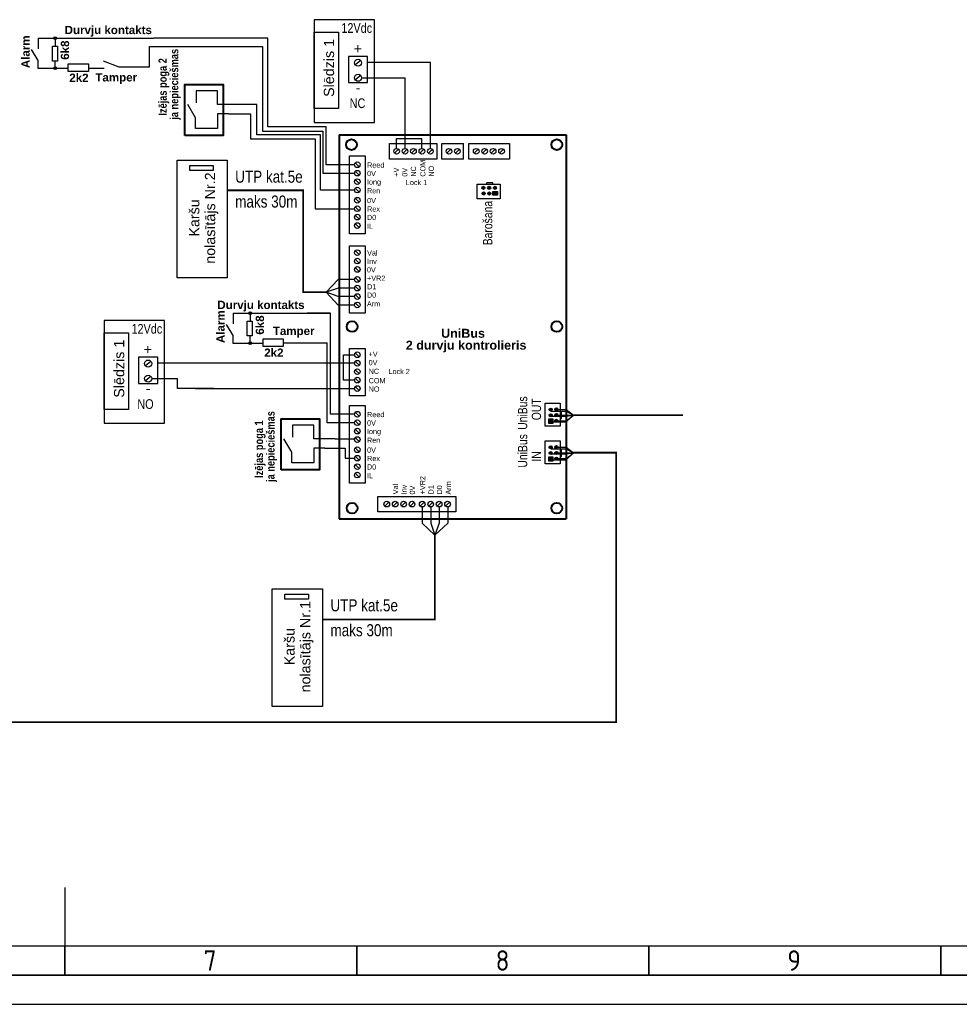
# Model space of a CAD drawing. Header units: millimetres. Extents: x -1662057 to -197461, y -941126 to 63888.
# Tile 10 of 209: x -1589224 to -1567397, y -899164 to -876278. Entities that reach past the tile are written whole.
import ezdxf

# ---------------------------------------------------------------- set-up
doc = ezdxf.new("R2010")
doc.units = ezdxf.units.MM
doc.layers.add('ESS AS', color=5, linetype='CONTINUOUS')
doc.layers.add('Rasējuma lapa', color=7, linetype='CONTINUOUS')
doc.styles.add('ARIAL', font='arialbd.ttf')
doc.styles.add('ISO', font='iso')
doc.styles.add('LV', font='arial.ttf')

# ---------------------------------------------------------------- blocks, each defined once
blk = doc.blocks.new('A2_L')
at = {"layer": 'Rasējuma lapa', "lineweight": 30}
for p, q in [((-292, 20), (-292, 10)), ((-574, 10), (-10, 10))]:
    blk.add_line(p, q, dxfattribs=at)
at = {"layer": 'Rasējuma lapa', "lineweight": 35}
for p, q in [((-292, 5), (-292, 10)), ((-242, 5), (-242, 10)), ((-192, 5), (-192, 10)), ((-142, 5), (-142, 10)), ((-579, 5), (-5, 5))]:
    blk.add_line(p, q, dxfattribs=at)
at = {"layer": 'Rasējuma lapa'}
blk.add_line((-594, 0), (0, 0), dxfattribs=at)
at = {"layer": 'Rasējuma lapa', "style": 'ISO'}
for s, p in [('7', (-268.23, 5.75)), ('8', (-218.23, 5.75)), ('9', (-168.28, 5.75))]:
    blk.add_text(s, height=3.5, dxfattribs=at).set_placement(p)
blk = doc.blocks.new('*U1302')
at = {"layer": 'Rasējuma lapa'}
blk.add_blockref('A2_L', (0, 0), dxfattribs=at)

msp = doc.modelspace()

# ---------------------------------------------------------------- hatches: boundary and pattern name
at = {"layer": 'ESS AS', "ltscale": 10}
h = msp.add_hatch(color=0, dxfattribs=at)
edge = h.paths.add_edge_path()
edge.add_arc((-1588398.82717, -876707.75936), 31.41379, 0, 360)
h = msp.add_hatch(color=0, dxfattribs=at)
edge = h.paths.add_edge_path()
edge.add_arc((-1588398.82717, -877407.16226), 31.41379, 0, 360)
at = {"layer": 'ESS AS', "linetype": 'Continuous'}
h = msp.add_hatch(color=250, dxfattribs=at)
edge = h.paths.add_edge_path()
edge.add_arc((-1578450.65634, -880186.34513), 35.44944, 0, 360)
h = msp.add_hatch(color=250, dxfattribs=at)
edge = h.paths.add_edge_path()
edge.add_arc((-1578318.06671, -880186.34513), 35.44944, 0, 360)
h = msp.add_hatch(color=250, dxfattribs=at)
edge = h.paths.add_edge_path()
edge.add_arc((-1578185.47708, -880186.34513), 35.44944, 0, 360)
h = msp.add_hatch(color=250, dxfattribs=at)
edge = h.paths.add_edge_path()
edge.add_arc((-1578445.60409, -880317.79094), 35.44944, 0, 360)
h = msp.add_hatch(color=250, dxfattribs=at)
edge = h.paths.add_edge_path()
edge.add_arc((-1578313.01446, -880317.79094), 35.44944, 0, 360)
for points in [[(-1578229.83513, -880271.35637), (-1578123.68471, -880271.35637), (-1578123.68471, -880360.16825), (-1578229.83513, -880360.16825)], [(-1576841.48761, -885556.25485), (-1576841.48761, -885662.40527), (-1576930.29949, -885662.40527), (-1576930.29949, -885556.25485)], [(-1576841.48761, -886435.01879), (-1576841.48761, -886541.16921), (-1576930.29949, -886541.16921), (-1576930.29949, -886435.01879)]]:
    msp.add_hatch(color=0, dxfattribs=at).paths.add_polyline_path(points)
at = {"layer": 'ESS AS', "ltscale": 10}
h = msp.add_hatch(color=0, dxfattribs=at)
edge = h.paths.add_edge_path()
edge.add_arc((-1583870.57138, -883097.46084), 31.41379, 0, 360)
h = msp.add_hatch(color=0, dxfattribs=at)
edge = h.paths.add_edge_path()
edge.add_arc((-1583870.57138, -883796.86373), 31.41379, 0, 360)
at = {"layer": 'ESS AS', "linetype": 'Continuous'}
h = msp.add_hatch(color=250, dxfattribs=at)
edge = h.paths.add_edge_path()
edge.add_arc((-1576887.92218, -885340.48589), 35.44944, 270, 630)
h = msp.add_hatch(color=250, dxfattribs=at)
edge = h.paths.add_edge_path()
edge.add_arc((-1576887.92218, -885473.07552), 35.44944, 270, 630)
h = msp.add_hatch(color=250, dxfattribs=at)
edge = h.paths.add_edge_path()
edge.add_arc((-1576756.47637, -885335.43363), 35.44944, 270, 630)
h = msp.add_hatch(color=250, dxfattribs=at)
edge = h.paths.add_edge_path()
edge.add_arc((-1576756.47637, -885468.02327), 35.44944, 270, 630)
h = msp.add_hatch(color=250, dxfattribs=at)
edge = h.paths.add_edge_path()
edge.add_arc((-1576756.47637, -885600.6129), 35.44944, 270, 630)
h = msp.add_hatch(color=250, dxfattribs=at)
edge = h.paths.add_edge_path()
edge.add_arc((-1576887.92218, -886219.24983), 35.44944, 270, 630)
h = msp.add_hatch(color=250, dxfattribs=at)
edge = h.paths.add_edge_path()
edge.add_arc((-1576887.92218, -886351.83946), 35.44944, 270, 630)
h = msp.add_hatch(color=250, dxfattribs=at)
edge = h.paths.add_edge_path()
edge.add_arc((-1576756.47637, -886214.19758), 35.44944, 270, 630)
h = msp.add_hatch(color=250, dxfattribs=at)
edge = h.paths.add_edge_path()
edge.add_arc((-1576756.47637, -886346.78721), 35.44944, 270, 630)
h = msp.add_hatch(color=250, dxfattribs=at)
edge = h.paths.add_edge_path()
edge.add_arc((-1576756.47637, -886479.37684), 35.44944, 270, 630)

# ---------------------------------------------------------------- linework, layer by layer
at = {"layer": 'ESS AS', "color": 0, "ltscale": 10}
for p, q in [((-1588795.36647, -876707.75936), (-1586107.44634, -876707.75936)), ((-1588795.36647, -876707.75936), (-1588795.36647, -876958.67227)), ((-1588398.82717, -876707.75936), (-1588398.82717, -876892.04006)), ((-1588957.638, -876974.12662), (-1588800.14575, -877228.60606)), ((-1588464.28468, -876892.04006), (-1588348.52823, -876892.04006)), ((-1588464.28468, -877239.20658), (-1588464.28468, -876892.04006)), ((-1588348.52823, -876892.04006), (-1588348.52823, -877239.20658)), ((-1588800.14575, -877228.60606), (-1588800.14575, -877407.16226)), ((-1588800.14575, -877407.16226), (-1588099.80774, -877407.16226)), ((-1588348.52823, -877239.20658), (-1588464.28468, -877239.20658)), ((-1588398.82717, -877407.16226), (-1588398.82717, -877239.20658)), ((-1588099.80774, -877485.59542), (-1588099.80774, -877305.95443)), ((-1588099.80774, -877305.95443), (-1587629.41446, -877305.95443)), ((-1588099.80774, -877305.95443), (-1587629.41446, -877305.95443)), ((-1587629.41446, -877305.95443), (-1587629.41446, -877485.59542)), ((-1587629.41446, -877402.30039), (-1587259.79201, -877402.30039)), ((-1587282.74691, -877236.72367), (-1586922.85145, -877373.12836)), ((-1586922.85145, -877373.12836), (-1586209.24614, -877373.12836)), ((-1587629.41446, -877485.59542), (-1588099.80774, -877485.59542)), ((-1584626.17907, -877932.69064), (-1585126.77939, -877932.69064)), ((-1585126.77939, -877932.69064), (-1585126.77939, -878209.36862)), ((-1584626.17907, -878252.75962), (-1584626.17907, -877932.69064)), ((-1585138.55893, -878556.94539), (-1585321.13176, -878250.60623)), ((-1584375.69589, -878252.75962), (-1584626.17907, -878252.75962)), ((-1585138.55893, -878810.47049), (-1585138.55893, -878556.94539)), ((-1584375.69589, -878467.01696), (-1584628.64335, -878467.01696)), ((-1584628.64335, -878467.01696), (-1584628.64335, -878810.47049)), ((-1584628.64335, -878810.47049), (-1585138.55893, -878810.47049)), ((-1584267.11067, -883097.46084), (-1582002.48422, -883097.46084)), ((-1584267.11067, -883097.46084), (-1584267.11067, -883348.37375)), ((-1583870.57138, -883097.46084), (-1583870.57138, -883281.74154)), ((-1584429.3822, -883363.82809), (-1584271.88995, -883618.30754)), ((-1583936.02888, -883281.74154), (-1583820.27243, -883281.74154)), ((-1583936.02888, -883628.90806), (-1583936.02888, -883281.74154)), ((-1583820.27243, -883281.74154), (-1583820.27243, -883628.90806)), ((-1584271.88995, -883618.30754), (-1584271.88995, -883796.86373)), ((-1584271.88995, -883796.86373), (-1583571.55194, -883796.86373)), ((-1583820.27243, -883628.90806), (-1583936.02888, -883628.90806)), ((-1583870.57138, -883796.86373), (-1583870.57138, -883628.90806)), ((-1583571.55194, -883875.29689), (-1583571.55194, -883695.65591)), ((-1583571.55194, -883695.65591), (-1583101.15866, -883695.65591)), ((-1583571.55194, -883695.65591), (-1583101.15866, -883695.65591)), ((-1583101.15866, -883695.65591), (-1583101.15866, -883875.29689)), ((-1583101.15866, -883792.00187), (-1582077.69504, -883792.00187)), ((-1583101.15866, -883875.29689), (-1583571.55194, -883875.29689)), ((-1581446.34101, -884655.22757), (-1581700.58057, -884655.22757)), ((-1582389.44429, -885703.9544), (-1582890.04461, -885703.9544)), ((-1582890.04461, -885703.9544), (-1582890.04461, -885980.63239)), ((-1582389.44429, -886024.02338), (-1582389.44429, -885703.9544)), ((-1582901.82415, -886328.20915), (-1583084.39698, -886021.87)), ((-1582138.96111, -886024.02338), (-1582389.44429, -886024.02338)), ((-1582901.82415, -886581.73426), (-1582901.82415, -886328.20915)), ((-1582138.96111, -886238.28072), (-1582391.90857, -886238.28072)), ((-1582391.90857, -886238.28072), (-1582391.90857, -886581.73426)), ((-1582391.90857, -886581.73426), (-1582901.82415, -886581.73426))]:
    msp.add_line(p, q, dxfattribs=at)
at = {"layer": 'ESS AS', "color": 0, "linetype": 'Continuous'}
for p, q in [((-1583461.51026, -876707.75936), (-1586107.44634, -876707.75936)), ((-1583461.51026, -878768.83918), (-1583461.51026, -876707.75936)), ((-1586209.24614, -877373.12836), (-1586209.24614, -876900.79116)), ((-1586209.24614, -876900.79116), (-1583583.13018, -876900.79116)), ((-1583583.13018, -876900.79116), (-1583583.13018, -878867.58424)), ((-1580452.15425, -877271.15067), (-1581144.68698, -877271.15067)), ((-1579683.92654, -877271.15067), (-1580452.15425, -877271.15067)), ((-1579683.92654, -879290.28449), (-1579683.92654, -877271.15067)), ((-1581282.80246, -877628.79444), (-1580272.07128, -877628.79444)), ((-1580272.21519, -879271.07102), (-1580272.07128, -877628.79444)), ((-1583712.03574, -878252.75962), (-1584375.69589, -878252.75962)), ((-1583712.03574, -878957.73873), (-1583712.03574, -878252.75962)), ((-1584375.69589, -878467.01696), (-1583862.09391, -878467.01696)), ((-1583862.09391, -878467.01696), (-1583862.09391, -879050.14263)), ((-1582105.13238, -878768.83918), (-1583461.51026, -878768.83918)), ((-1582105.13238, -879649.60382), (-1582105.13238, -878768.83918)), ((-1582237.20813, -878957.73873), (-1583712.03574, -878957.73873)), ((-1583583.13018, -878867.58424), (-1582185.27112, -878867.58424)), ((-1582237.20813, -880237.89246), (-1582237.20813, -878957.73873)), ((-1582185.27112, -878867.58424), (-1582185.27112, -879842.91934)), ((-1583862.09391, -879050.14263), (-1582361.32383, -879050.14263)), ((-1582361.32383, -879050.14263), (-1582361.32383, -880677.84074)), ((-1580636.97947, -879154.04081), (-1579535.82367, -879154.04081)), ((-1580636.97947, -879516.29389), (-1580636.97947, -879154.04081)), ((-1580468.31141, -879271.07102), (-1580468.31141, -879039.82892)), ((-1580468.31141, -879039.82892), (-1579880.02276, -879039.82892)), ((-1580440.88325, -879154.04081), (-1579535.82367, -879154.04081)), ((-1579880.02276, -879271.07102), (-1579880.02276, -879039.82892)), ((-1579535.82367, -879154.04081), (-1579535.82367, -879516.29389)), ((-1579535.82367, -879154.04081), (-1579535.82367, -879516.29389)), ((-1579421.12965, -879154.04081), (-1578914.94584, -879154.04081)), ((-1579421.12965, -879516.29389), (-1579421.12965, -879154.04081)), ((-1578914.94584, -879516.29389), (-1578914.94584, -879154.04081)), ((-1578787.83176, -879154.04081), (-1577846.02207, -879154.04081)), ((-1578787.83176, -879516.29389), (-1578787.83176, -879154.04081)), ((-1577846.02207, -879154.04081), (-1577846.02207, -879516.29389)), ((-1577846.02207, -879154.04081), (-1577846.02207, -879516.29389)), ((-1581563.37122, -879444.67962), (-1581201.11814, -879444.67962)), ((-1581563.37122, -880349.7392), (-1581563.37122, -879444.67962)), ((-1581563.37122, -879444.67962), (-1581201.11814, -879444.67962)), ((-1581563.37122, -880349.7392), (-1581563.37122, -879444.67962)), ((-1581201.11814, -879444.67962), (-1581201.11814, -880349.7392)), ((-1581201.11814, -879444.67962), (-1581201.11814, -880349.7392)), ((-1581446.34101, -879649.60382), (-1582105.13238, -879649.60382)), ((-1579535.82367, -879516.29389), (-1580636.97947, -879516.29389)), ((-1579535.82367, -879516.29389), (-1580440.88325, -879516.29389)), ((-1578914.94584, -879516.29389), (-1579421.12965, -879516.29389)), ((-1577846.02207, -879516.29389), (-1578787.83176, -879516.29389)), ((-1582185.27112, -879842.91934), (-1581448.6143, -879842.91934)), ((-1578596.72637, -880098.08841), (-1578060.97427, -880098.08841)), ((-1578596.72637, -880443.5014), (-1578596.72637, -880098.08841)), ((-1578060.97427, -880098.08841), (-1578060.97427, -880443.5014)), ((-1581446.34101, -880237.89246), (-1582237.20813, -880237.89246)), ((-1581563.37122, -881254.79878), (-1581563.37122, -880349.7392)), ((-1581563.37122, -881254.79878), (-1581563.37122, -880349.7392)), ((-1581201.11814, -880349.7392), (-1581201.11814, -881254.79878)), ((-1581201.11814, -880349.7392), (-1581201.11814, -881254.79878)), ((-1578060.97427, -880443.5014), (-1578596.72637, -880443.5014)), ((-1582361.32383, -880677.84074), (-1581450.57834, -880677.84074)), ((-1581201.11814, -881254.79878), (-1581563.37122, -881254.79878)), ((-1581201.11814, -881254.79878), (-1581563.37122, -881254.79878)), ((-1581563.37122, -881534.37057), (-1581201.11814, -881534.37057)), ((-1581563.37122, -882439.43015), (-1581563.37122, -881534.37057)), ((-1581563.37122, -881534.37057), (-1581201.11814, -881534.37057)), ((-1581563.37122, -882439.43015), (-1581563.37122, -881534.37057)), ((-1581201.11814, -881534.37057), (-1581201.11814, -882439.43015)), ((-1581201.11814, -881534.37057), (-1581201.11814, -882439.43015)), ((-1581563.37122, -883098.78825), (-1581563.37122, -882439.43015)), ((-1581201.11814, -882439.43015), (-1581201.11814, -883098.78825)), ((-1581201.11814, -882439.43015), (-1581201.11814, -883098.78825)), ((-1582002.48422, -883097.46084), (-1582544.15247, -883097.46084)), ((-1582002.48422, -885448.63045), (-1582002.48422, -883097.46084)), ((-1581201.11814, -883098.78825), (-1581563.37122, -883098.78825)), ((-1581201.11814, -883098.78825), (-1581563.37122, -883098.78825)), ((-1582077.69504, -885644.72667), (-1582077.69504, -883792.00187)), ((-1581563.37122, -883918.83605), (-1581201.11814, -883918.83605)), ((-1581563.37122, -884823.89563), (-1581563.37122, -883918.83605)), ((-1581563.37122, -883918.83605), (-1581201.11814, -883918.83605)), ((-1581563.37122, -885019.99184), (-1581563.37122, -883918.83605)), ((-1581201.11814, -883918.83605), (-1581201.11814, -884823.89563)), ((-1581201.11814, -883918.83605), (-1581201.11814, -885019.99184)), ((-1585327.69373, -884263.03514), (-1586020.22646, -884263.03514)), ((-1583216.2157, -884263.03514), (-1585327.69373, -884263.03514)), ((-1581446.34101, -884263.03514), (-1583216.2157, -884263.03514)), ((-1586158.34194, -884620.67891), (-1585561.02059, -884620.67891)), ((-1585561.02059, -884851.10391), (-1585561.02059, -884620.67891)), ((-1584716.48419, -884851.10391), (-1585561.02059, -884851.10391)), ((-1585142.33039, -884851.32378), (-1582818.50645, -884851.32378)), ((-1581201.11814, -885019.99184), (-1581563.37122, -885019.99184)), ((-1577013.63264, -885725.11571), (-1577013.63264, -885189.3636)), ((-1577013.63264, -885189.3636), (-1576668.21965, -885189.3636)), ((-1576668.21965, -885189.3636), (-1576668.21965, -885725.11571)), ((-1581563.37122, -885243.70626), (-1581201.11814, -885243.70626)), ((-1581563.37122, -886148.76584), (-1581563.37122, -885243.70626)), ((-1581563.37122, -885243.70626), (-1581201.11814, -885243.70626)), ((-1581563.37122, -886148.76584), (-1581563.37122, -885243.70626)), ((-1581201.11814, -885243.70626), (-1581201.11814, -886148.76584)), ((-1581201.11814, -885243.70626), (-1581201.11814, -886148.76584)), ((-1581446.34101, -885644.72667), (-1582077.69504, -885644.72667)), ((-1581446.34101, -885448.63045), (-1582002.48422, -885448.63045)), ((-1576668.21965, -885725.11571), (-1577013.63264, -885725.11571)), ((-1581898.4264, -886024.02338), (-1582138.96111, -886024.02338)), ((-1581898.4264, -886024.02338), (-1581447.28767, -886024.02338)), ((-1577013.63264, -886603.87965), (-1577013.63264, -886068.12755)), ((-1577013.63264, -886068.12755), (-1576668.21965, -886068.12755)), ((-1576668.21965, -886068.12755), (-1576668.21965, -886603.87965)), ((-1582138.96111, -886238.28072), (-1581981.52576, -886238.28072)), ((-1581981.52576, -886238.28072), (-1581667.0377, -886238.28072)), ((-1581667.0377, -886238.28072), (-1581667.0377, -886469.90205)), ((-1581563.37122, -887053.82541), (-1581563.37122, -886148.76584)), ((-1581563.37122, -887053.82541), (-1581563.37122, -886148.76584)), ((-1581201.11814, -886148.76584), (-1581201.11814, -887053.82541)), ((-1581201.11814, -886148.76584), (-1581201.11814, -887053.82541)), ((-1581667.0377, -886469.90205), (-1581446.34101, -886469.90205)), ((-1576668.21965, -886603.87965), (-1577013.63264, -886603.87965)), ((-1581201.11814, -887053.82541), (-1581563.37122, -887053.82541)), ((-1581201.11814, -887053.82541), (-1581563.37122, -887053.82541)), ((-1580902.45285, -887720.50807), (-1580902.45285, -887358.25499)), ((-1580902.45285, -887358.25499), (-1579997.39327, -887358.25499)), ((-1580902.45285, -887720.50807), (-1580902.45285, -887358.25499)), ((-1580902.45285, -887358.25499), (-1579997.39327, -887358.25499)), ((-1579997.39327, -887358.25499), (-1579092.33369, -887358.25499)), ((-1579997.39327, -887358.25499), (-1579092.33369, -887358.25499)), ((-1579092.33369, -887358.25499), (-1579092.33369, -887720.50807)), ((-1579092.33369, -887358.25499), (-1579092.33369, -887720.50807)), ((-1579997.39327, -887720.50807), (-1580902.45285, -887720.50807)), ((-1579997.39327, -887720.50807), (-1580902.45285, -887720.50807)), ((-1579092.33369, -887720.50807), (-1579997.39327, -887720.50807)), ((-1579092.33369, -887720.50807), (-1579997.39327, -887720.50807))]:
    msp.add_line(p, q, dxfattribs=at)
at = {"layer": 'ESS AS', "color": 0, "linetype": 'Continuous', "lineweight": 40}
for p, q in [((-1581801.87011, -878957.73873), (-1576526.70198, -878957.73873)), ((-1581801.87011, -878957.73873), (-1581801.87011, -887878.10856)), ((-1576526.70198, -878957.73873), (-1576526.70198, -887878.10856)), ((-1581801.87011, -887878.10856), (-1576526.70198, -887878.10856))]:
    msp.add_line(p, q, dxfattribs=at)
at = {"layer": 'ESS AS', "color": 6, "linetype": 'Continuous'}
for p, q in [((-1581822.82007, -882319.7692), (-1582101.22478, -882612.12289)), ((-1581446.17173, -882319.7692), (-1581822.82007, -882319.7692)), ((-1581822.82007, -882515.18345), (-1582101.22478, -882612.12289)), ((-1581822.98935, -882713.00719), (-1582101.22478, -882612.12289)), ((-1581822.82007, -882913.81133), (-1582101.22478, -882612.12289)), ((-1581446.17173, -882515.18345), (-1581822.82007, -882515.18345)), ((-1581446.34101, -882713.00719), (-1581822.98935, -882713.00719)), ((-1581446.17173, -882913.81133), (-1581822.82007, -882913.81133)), ((-1579872.35327, -887603.47785), (-1579872.35327, -887980.12619)), ((-1579676.93902, -887603.47785), (-1579676.93902, -887980.12619)), ((-1579479.11528, -887603.64713), (-1579479.11528, -887980.29547)), ((-1579278.31114, -887603.47785), (-1579278.31114, -887980.12619)), ((-1579872.35327, -887980.12619), (-1579579.99959, -888258.5309)), ((-1579676.93902, -887980.12619), (-1579579.99959, -888258.5309)), ((-1579278.31114, -887980.12619), (-1579579.99959, -888258.5309)), ((-1579479.11528, -887980.29547), (-1579579.99959, -888258.5309))]:
    msp.add_line(p, q, dxfattribs=at)
at = {"layer": 'ESS AS', "color": 0, "ltscale": 20}
for p, q in [((-1581700.58057, -884655.22757), (-1581700.58057, -884066.93892)), ((-1581700.58057, -884066.93892), (-1581448.87299, -884066.93892)), ((-1583216.2157, -884851.32378), (-1581446.34101, -884851.32378))]:
    msp.add_line(p, q, dxfattribs=at)
at = {"layer": 'ESS AS', "color": 0, "ltscale": 10}
for points in [[(-1580982.18677, -876278.1621), (-1582384.01051, -876278.1621), (-1582384.01051, -878665.75302), (-1580982.18677, -878665.75302)], [(-1581140.69463, -877131.91508), (-1581587.60148, -877131.91508), (-1581587.60148, -877738.94256), (-1581140.69463, -877738.94256)], [(-1585857.72625, -883270.04656), (-1587259.54999, -883270.04656), (-1587259.54999, -885657.63748), (-1585857.72625, -885657.63748)], [(-1586016.23411, -884123.79954), (-1586463.14096, -884123.79954), (-1586463.14096, -884730.82703), (-1586016.23411, -884730.82703)]]:
    msp.add_lwpolyline(points, close=True, dxfattribs=at)
at = {"layer": 'ESS AS', "color": 0, "linetype": 'Continuous'}
for points in [[(-1582384.01051, -876565.10999), (-1581820.469, -876565.10999), (-1581820.469, -878342.82675), (-1582384.01051, -878342.82675)], [(-1585568.26793, -879539.71529), (-1584404.8434, -879539.71529), (-1584404.8434, -882275.84338), (-1585568.26793, -882275.84338)], [(-1585273.62742, -879666.50439), (-1584731.05643, -879666.50439), (-1584731.05643, -879783.80689), (-1585273.62742, -879783.80689)], [(-1578380.46023, -880098.08841), (-1578235.81814, -880098.08841), (-1578235.81814, -880066.39335), (-1578380.46023, -880066.39335)], [(-1578229.83513, -880271.35637), (-1578123.68471, -880271.35637), (-1578123.68471, -880360.16825), (-1578229.83513, -880360.16825)], [(-1587259.54999, -883556.99446), (-1586696.00848, -883556.99446), (-1586696.00848, -885334.71121), (-1587259.54999, -885334.71121)], [(-1576668.21965, -885405.62975), (-1576668.21965, -885550.27184), (-1576636.52459, -885550.27184), (-1576636.52459, -885405.62975)], [(-1576841.48761, -885556.25485), (-1576841.48761, -885662.40527), (-1576930.29949, -885662.40527), (-1576930.29949, -885556.25485)], [(-1576668.21965, -886284.39369), (-1576668.21965, -886429.03578), (-1576636.52459, -886429.03578), (-1576636.52459, -886284.39369)], [(-1576841.48761, -886435.01879), (-1576841.48761, -886541.16921), (-1576930.29949, -886541.16921), (-1576930.29949, -886435.01879)], [(-1583355.63129, -889503.16001), (-1582192.20676, -889503.16001), (-1582192.20676, -892239.2881), (-1583355.63129, -892239.2881)], [(-1583060.99078, -889629.94911), (-1582518.41978, -889629.94911), (-1582518.41978, -889747.25161), (-1583060.99078, -889747.25161)]]:
    msp.add_lwpolyline(points, close=True, dxfattribs=at)
at = {"layer": 'ESS AS', "color": 0}
for points in [[(-1581299.9287, -877228.26086), (-1581428.72533, -877328.24305)], [(-1581299.9287, -877578.80335), (-1581428.72533, -877678.78554)], [(-1586175.46818, -884220.14532), (-1586304.26481, -884320.12751)], [(-1586175.46818, -884570.68781), (-1586304.26481, -884670.67)]]:
    msp.add_lwpolyline(points, dxfattribs=at)
at = {"layer": 'ESS AS', "color": 0, "linetype": 'Continuous', "lineweight": 40}
msp.add_lwpolyline([(-1585387.77106, -878972.21542), (-1585387.77106, -877786.61056), (-1584494.12541, -877786.61056), (-1584494.12541, -878972.21542)], close=True, dxfattribs=at)
at = {"layer": 'ESS AS', "color": 0, "linetype": 'Continuous'}
for points in [[(-1580514.67719, -879382.96048), (-1580421.94563, -879290.28449)], [(-1580514.67719, -879382.96048), (-1580421.94563, -879290.28449)], [(-1580318.58097, -879382.96048), (-1580225.84941, -879290.28449)], [(-1580318.58097, -879382.96048), (-1580225.84941, -879290.28449)], [(-1580122.48476, -879382.96048), (-1580029.7532, -879290.28449)], [(-1580122.48476, -879382.96048), (-1580029.7532, -879290.28449)], [(-1579926.38854, -879382.96048), (-1579833.65698, -879290.28449)], [(-1579926.38854, -879382.96048), (-1579833.65698, -879290.28449)], [(-1579730.29232, -879382.96048), (-1579637.56076, -879290.28449)], [(-1579730.29232, -879382.96048), (-1579637.56076, -879290.28449)], [(-1579298.82737, -879382.96048), (-1579206.09581, -879290.28449)], [(-1579298.82737, -879382.96048), (-1579206.09581, -879290.28449)], [(-1579102.73116, -879382.96048), (-1579009.9996, -879290.28449)], [(-1579102.73116, -879382.96048), (-1579009.9996, -879290.28449)], [(-1578665.52948, -879382.96048), (-1578572.79792, -879290.28449)], [(-1578665.52948, -879382.96048), (-1578572.79792, -879290.28449)], [(-1578469.43326, -879382.96048), (-1578376.7017, -879290.28449)], [(-1578469.43326, -879382.96048), (-1578376.7017, -879290.28449)], [(-1578273.33705, -879382.96048), (-1578180.60549, -879290.28449)], [(-1578273.33705, -879382.96048), (-1578180.60549, -879290.28449)], [(-1578077.24083, -879382.96048), (-1577984.50927, -879290.28449)], [(-1578077.24083, -879382.96048), (-1577984.50927, -879290.28449)], [(-1581334.45155, -879695.9696), (-1581427.12754, -879603.23804)], [(-1581334.45155, -879695.9696), (-1581427.12754, -879603.23804)], [(-1581334.45155, -879892.06581), (-1581427.12754, -879799.33425)], [(-1581334.45155, -879892.06581), (-1581427.12754, -879799.33425)], [(-1581334.45155, -880088.16203), (-1581427.12754, -879995.43047)], [(-1581334.45155, -880088.16203), (-1581427.12754, -879995.43047)], [(-1581334.45155, -880284.25824), (-1581427.12754, -880191.52668)], [(-1581334.45155, -880284.25824), (-1581427.12754, -880191.52668)], [(-1581334.45155, -880521.14498), (-1581427.12754, -880428.41342)], [(-1581334.45155, -880521.14498), (-1581427.12754, -880428.41342)], [(-1581334.45155, -880717.2412), (-1581427.12754, -880624.50964)], [(-1581334.45155, -880717.2412), (-1581427.12754, -880624.50964)], [(-1581334.45155, -880913.33741), (-1581427.12754, -880820.60585)], [(-1581334.45155, -880913.33741), (-1581427.12754, -880820.60585)], [(-1581334.45155, -881109.43363), (-1581427.12754, -881016.70207)], [(-1581334.45155, -881109.43363), (-1581427.12754, -881016.70207)], [(-1581334.45155, -881738.10137), (-1581427.12754, -881645.36981)], [(-1581334.45155, -881738.10137), (-1581427.12754, -881645.36981)], [(-1581334.45155, -881934.19759), (-1581427.12754, -881841.46603)], [(-1581334.45155, -881934.19759), (-1581427.12754, -881841.46603)], [(-1581334.45155, -882130.2938), (-1581427.12754, -882037.56224)], [(-1581334.45155, -882130.2938), (-1581427.12754, -882037.56224)], [(-1581334.45155, -882361.93209), (-1581427.12754, -882269.20053)], [(-1581334.45155, -882361.93209), (-1581427.12754, -882269.20053)], [(-1581334.45155, -882563.27676), (-1581427.12754, -882470.5452)], [(-1581334.45155, -882563.27676), (-1581427.12754, -882470.5452)], [(-1581334.45155, -882759.37297), (-1581427.12754, -882666.64141)], [(-1581334.45155, -882759.37297), (-1581427.12754, -882666.64141)], [(-1581334.45155, -882955.46919), (-1581427.12754, -882862.73763)], [(-1581334.45155, -882955.46919), (-1581427.12754, -882862.73763)], [(-1581334.45155, -884113.3047), (-1581427.12754, -884020.57314)], [(-1581334.45155, -884113.3047), (-1581427.12754, -884020.57314)], [(-1581334.45155, -884309.40091), (-1581427.12754, -884216.66936)], [(-1581334.45155, -884309.40091), (-1581427.12754, -884216.66936)], [(-1581334.45155, -884505.49713), (-1581427.12754, -884412.76557)], [(-1581334.45155, -884505.49713), (-1581427.12754, -884412.76557)], [(-1581334.45155, -884701.59335), (-1581427.12754, -884608.86179)], [(-1581334.45155, -884701.59335), (-1581427.12754, -884608.86179)], [(-1581334.45155, -884897.68956), (-1581427.12754, -884804.958)], [(-1581334.45155, -884897.68956), (-1581427.12754, -884804.958)], [(-1581334.45155, -885494.99623), (-1581427.12754, -885402.26467)], [(-1581334.45155, -885494.99623), (-1581427.12754, -885402.26467)], [(-1581334.45155, -885691.09245), (-1581427.12754, -885598.36089)], [(-1581334.45155, -885691.09245), (-1581427.12754, -885598.36089)], [(-1581334.45155, -885887.18866), (-1581427.12754, -885794.4571)], [(-1581334.45155, -885887.18866), (-1581427.12754, -885794.4571)], [(-1581334.45155, -886083.28488), (-1581427.12754, -885990.55332)], [(-1581334.45155, -886083.28488), (-1581427.12754, -885990.55332)], [(-1581334.45155, -886320.17161), (-1581427.12754, -886227.44006)], [(-1581334.45155, -886320.17161), (-1581427.12754, -886227.44006)], [(-1581334.45155, -886516.26783), (-1581427.12754, -886423.53627)], [(-1581334.45155, -886516.26783), (-1581427.12754, -886423.53627)], [(-1581334.45155, -886712.36405), (-1581427.12754, -886619.63249)], [(-1581334.45155, -886712.36405), (-1581427.12754, -886619.63249)], [(-1581334.45155, -886908.46026), (-1581427.12754, -886815.7287)], [(-1581334.45155, -886908.46026), (-1581427.12754, -886815.7287)], [(-1580651.16288, -887491.58839), (-1580743.89443, -887584.26438)], [(-1580651.16288, -887491.58839), (-1580743.89443, -887584.26438)], [(-1580455.06666, -887491.58839), (-1580547.79822, -887584.26438)], [(-1580455.06666, -887491.58839), (-1580547.79822, -887584.26438)], [(-1580258.97044, -887491.58839), (-1580351.702, -887584.26438)], [(-1580258.97044, -887491.58839), (-1580351.702, -887584.26438)], [(-1580062.87423, -887491.58839), (-1580155.60579, -887584.26438)], [(-1580062.87423, -887491.58839), (-1580155.60579, -887584.26438)], [(-1579825.98749, -887491.58839), (-1579918.71905, -887584.26438)], [(-1579825.98749, -887491.58839), (-1579918.71905, -887584.26438)], [(-1579629.89128, -887491.58839), (-1579722.62283, -887584.26438)], [(-1579629.89128, -887491.58839), (-1579722.62283, -887584.26438)], [(-1579433.79506, -887491.58839), (-1579526.52662, -887584.26438)], [(-1579433.79506, -887491.58839), (-1579526.52662, -887584.26438)], [(-1579237.69884, -887491.58839), (-1579330.4304, -887584.26438)], [(-1579237.69884, -887491.58839), (-1579330.4304, -887584.26438)]]:
    msp.add_lwpolyline(points, dxfattribs=at)
at = {"layer": 'ESS AS', "color": 6, "linetype": 'Continuous', "const_width": 40.5}
for points in [[(-1582101.22478, -882612.12289), (-1582638.15062, -882612.12289), (-1582638.15062, -880243.75898), (-1584404.8434, -880243.75898)], [(-1582192.20676, -890217.02629), (-1579579.99959, -890217.02629), (-1579579.99959, -888258.5309)]]:
    msp.add_lwpolyline(points, dxfattribs=at)
at = {"layer": 'ESS AS', "color": 5, "linetype": 'Continuous'}
for points in [[(-1576887.92218, -885375.93533), (-1576530.74763, -885375.93533), (-1576359.07291, -885468.02327)], [(-1576721.02692, -885335.43363), (-1576526.70198, -885335.43363), (-1576359.07291, -885468.02327)], [(-1576858.87451, -885493.39537), (-1576527.73418, -885493.39537), (-1576359.07291, -885468.02327)], [(-1576841.48761, -885628.55772), (-1576529.57636, -885628.55772), (-1576359.07291, -885468.02327)], [(-1576721.02692, -885468.02327), (-1576359.07291, -885468.02327)], [(-1576721.02692, -885600.6129), (-1576524.9849, -885600.6129), (-1576359.07291, -885468.02327)], [(-1576887.92218, -886254.69927), (-1576530.74763, -886254.69927), (-1576359.07291, -886346.78721)], [(-1576858.87451, -886372.15931), (-1576527.73418, -886372.15931), (-1576359.07291, -886346.78721)], [(-1576841.48761, -886507.32167), (-1576529.57636, -886507.32167), (-1576359.07291, -886346.78721)], [(-1576721.02692, -886214.19758), (-1576526.70198, -886214.19758), (-1576359.07291, -886346.78721)], [(-1576721.02692, -886346.78721), (-1576359.07291, -886346.78721)], [(-1576721.02692, -886479.37684), (-1576524.9849, -886479.37684), (-1576359.07291, -886346.78721)]]:
    msp.add_lwpolyline(points, dxfattribs=at)
at = {"layer": 'ESS AS', "color": 5, "linetype": 'Continuous', "const_width": 40.5}
for points in [[(-1594091.61071, -885468.02327), (-1592948.35728, -885468.02327), (-1592948.35728, -892605.16592), (-1576194.02438, -892605.16592), (-1575365.64731, -892605.16592), (-1575365.64731, -886342.50717), (-1576363.50191, -886342.50717)], [(-1576359.07291, -885468.02327), (-1573817.43564, -885468.02327)]]:
    msp.add_lwpolyline(points, dxfattribs=at)
at = {"layer": 'ESS AS', "color": 0, "lineweight": 40, "ltscale": 10}
msp.add_lwpolyline([(-1583151.03628, -886743.47918), (-1583151.03628, -885557.87432), (-1582257.39063, -885557.87432), (-1582257.39063, -886743.47918)], close=True, dxfattribs=at)
at = {"layer": 'ESS AS', "color": 0, "ltscale": 10}
for centre in [(-1588398.82717, -876707.75936), (-1588398.82717, -877407.16226), (-1583870.57138, -883097.46084), (-1583870.57138, -883796.86373)]:
    msp.add_circle(centre, 31.41379, dxfattribs=at)
at = {"layer": 'ESS AS', "color": 0}
for centre in [(-1581364.32701, -877278.25195), (-1581364.32701, -877628.79444), (-1586239.86649, -884270.13642), (-1586239.86649, -884620.67891)]:
    msp.add_circle(centre, 81.52455, dxfattribs=at)
at = {"layer": 'ESS AS', "color": 0, "linetype": 'Continuous', "lineweight": 40}
for centre in [(-1581517.14799, -879182.87188), (-1576746.90469, -879182.87188), (-1581501.62661, -883411.15667), (-1576746.90469, -883411.15667), (-1581501.62661, -887632.2909), (-1576746.90469, -887632.2909)]:
    msp.add_circle(centre, 125.13227, dxfattribs=at)
at = {"layer": 'ESS AS', "color": 0, "linetype": 'Continuous'}
for centre in [(-1580468.31141, -879336.62249), (-1580468.31141, -879336.62249), (-1580272.21519, -879336.62249), (-1580272.21519, -879336.62249), (-1580076.11898, -879336.62249), (-1580076.11898, -879336.62249), (-1579880.02276, -879336.62249), (-1579880.02276, -879336.62249), (-1579683.92654, -879336.62249), (-1579683.92654, -879336.62249), (-1579252.46159, -879336.62249), (-1579252.46159, -879336.62249), (-1579056.36538, -879336.62249), (-1579056.36538, -879336.62249), (-1578619.1637, -879336.62249), (-1578619.1637, -879336.62249), (-1578423.06748, -879336.62249), (-1578423.06748, -879336.62249), (-1578226.97127, -879336.62249), (-1578226.97127, -879336.62249), (-1578030.87505, -879336.62249), (-1578030.87505, -879336.62249), (-1581380.78954, -879649.60382), (-1581380.78954, -879649.60382), (-1581380.78954, -879845.70003), (-1581380.78954, -879845.70003), (-1581380.78954, -880041.79625), (-1581380.78954, -880041.79625), (-1581380.78954, -880237.89246), (-1581380.78954, -880237.89246), (-1581380.78954, -880474.7792), (-1581380.78954, -880474.7792), (-1581380.78954, -880670.87542), (-1581380.78954, -880670.87542), (-1581380.78954, -880866.97163), (-1581380.78954, -880866.97163), (-1581380.78954, -881063.06785), (-1581380.78954, -881063.06785), (-1581380.78954, -881691.73559), (-1581380.78954, -881691.73559), (-1581380.78954, -881887.83181), (-1581380.78954, -881887.83181), (-1581380.78954, -882083.92802), (-1581380.78954, -882083.92802), (-1581380.78954, -882315.56631), (-1581380.78954, -882315.56631), (-1581380.78954, -882516.91098), (-1581380.78954, -882516.91098), (-1581380.78954, -882713.00719), (-1581380.78954, -882713.00719), (-1581380.78954, -882909.10341), (-1581380.78954, -882909.10341), (-1581380.78954, -884066.93892), (-1581380.78954, -884066.93892), (-1581380.78954, -884263.03514), (-1581380.78954, -884263.03514), (-1581380.78954, -884459.13135), (-1581380.78954, -884459.13135), (-1581380.78954, -884655.22757), (-1581380.78954, -884655.22757), (-1581380.78954, -884851.32378), (-1581380.78954, -884851.32378), (-1581380.78954, -885448.63045), (-1581380.78954, -885448.63045), (-1581380.78954, -885644.72667), (-1581380.78954, -885644.72667), (-1581380.78954, -885840.82288), (-1581380.78954, -885840.82288), (-1581380.78954, -886036.9191), (-1581380.78954, -886036.9191), (-1581380.78954, -886273.80583), (-1581380.78954, -886273.80583), (-1581380.78954, -886469.90205), (-1581380.78954, -886469.90205), (-1581380.78954, -886665.99827), (-1581380.78954, -886665.99827), (-1581380.78954, -886862.09448), (-1581380.78954, -886862.09448), (-1580697.52865, -887537.92638), (-1580697.52865, -887537.92638), (-1580501.43244, -887537.92638), (-1580501.43244, -887537.92638), (-1580305.33622, -887537.92638), (-1580305.33622, -887537.92638), (-1580109.24001, -887537.92638), (-1580109.24001, -887537.92638), (-1579872.35327, -887537.92638), (-1579872.35327, -887537.92638), (-1579676.25706, -887537.92638), (-1579676.25706, -887537.92638), (-1579480.16084, -887537.92638), (-1579480.16084, -887537.92638), (-1579284.06462, -887537.92638), (-1579284.06462, -887537.92638)]:
    msp.add_circle(centre, 65.55147, dxfattribs=at)
at = {"layer": 'ESS AS', "color": 250, "linetype": 'Continuous'}
for centre in [(-1578450.65634, -880186.34513), (-1578318.06671, -880186.34513), (-1578185.47708, -880186.34513), (-1578445.60409, -880317.79094), (-1578313.01446, -880317.79094), (-1576887.92218, -885340.48589), (-1576887.92218, -885473.07552), (-1576756.47637, -885335.43363), (-1576756.47637, -885468.02327), (-1576756.47637, -885600.6129), (-1576887.92218, -886219.24983), (-1576887.92218, -886351.83946), (-1576756.47637, -886214.19758), (-1576756.47637, -886346.78721), (-1576756.47637, -886479.37684)]:
    msp.add_circle(centre, 35.44944, dxfattribs=at)

# ---------------------------------------------------------------- block references
at = {"layer": 'Rasējuma lapa', "xscale": 135.6730224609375, "yscale": 135.6730224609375, "zscale": 135.6730224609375}
msp.add_blockref('*U1302', (-1548560.09211, -899163.79365), dxfattribs=at)

# ---------------------------------------------------------------- texts
at = {"layer": 'ESS AS', "color": 0, "style": 'ARIAL'}
for s, height, p in [('Durvju kontakts', 192.0332853, (-1588179.83982, -876613.4916)), ('2k2', 192.033285, (-1588071.41246, -877723.31939)), ('Tamper', 192.033285, (-1587465.6918, -877713.43634)), ('Durvju kontakts', 192.0332853, (-1584632.89344, -883003.19307)), ('Tamper', 192.033285, (-1583343.80548, -883608.22601)), ('2k2', 192.033285, (-1583543.15666, -884113.02087))]:
    msp.add_text(s, height=height, dxfattribs=at).set_placement(p)
at = {"layer": 'ESS AS', "color": 0, "style": 'LV', "width": 0.8}
for p in [(-1581751.43757, -876584.15748), (-1586626.97705, -883576.04195)]:
    msp.add_text('12Vdc', height=225.427433, dxfattribs=at).set_placement(p)
at = {"layer": 'ESS AS', "color": 0}
for s, height, style, p in [('Alarm', 192.033285, 'ARIAL', (-1588991.93637, -877403.9464)), ('6k8', 192.033285, 'ARIAL', (-1588076.69792, -877209.01999)), ('Slēdzis 1', 237.95118, 'LV', (-1581920.63808, -878073.31188)), ('Alarm', 192.033285, 'ARIAL', (-1584463.68057, -883793.64787)), ('6k8', 192.033285, 'ARIAL', (-1583548.44212, -883598.72146)), ('Slēdzis 1', 237.95118, 'LV', (-1586796.17757, -885065.19634))]:
    msp.add_text(s, height=height, rotation=90, dxfattribs=dict(at, style=style)).set_placement(p)
at = {"layer": 'ESS AS', "color": 0, "style": 'ARIAL', "width": 0.8}
for s, p in [('ja nepieciešmas', (-1585539.17133, -878603.74935)), ('Izējas poga 2', (-1585807.35167, -878508.18926)), ('ja nepieciešmas', (-1583302.43655, -887023.0028)), ('Izējas poga 1', (-1583570.61689, -886927.44271))]:
    msp.add_text(s, height=192.0332853, rotation=90, dxfattribs=at).set_placement(p)
at = {"layer": 'ESS AS', "color": 0, "style": 'LV', "text_generation_flag": 2}
for s, p in [('+', (-1581271.98375, -877067.50047)), ('-', (-1581309.12739, -877975.34142)), ('+', (-1586147.52323, -884059.38494)), ('-', (-1586184.66687, -884967.22589))]:
    msp.add_text(s, height=237.95118, dxfattribs=at).set_placement(p)
at = {"layer": 'ESS AS', "color": 5, "style": 'LV', "width": 0.8}
msp.add_text('NC', height=225.427433, dxfattribs=at).set_placement((-1581558.46288, -878332.92342))
at = {"layer": 'ESS AS', "color": 0, "linetype": 'Continuous', "style": 'LV'}
for s, p in [('Reed', (-1581153.85235, -879717.18936)), ('0V', (-1581153.85235, -879912.91435)), ('Iong', (-1581157.22303, -880109.32416)), ('Lock 1', (-1580253.30754, -880122.35653)), ('Ren', (-1581157.22303, -880313.50204)), ('0V', (-1581153.85235, -880542.36474)), ('Rex', (-1581153.85235, -880738.08973)), ('D0', (-1581157.22303, -880934.49954)), ('IL', (-1581157.22303, -881138.67743)), ('Val', (-1581153.85235, -881759.32113)), ('Inv', (-1581153.85235, -881955.04612)), ('0V', (-1581157.22303, -882151.45593)), ('+VR2', (-1581153.85235, -882347.60978)), ('D1', (-1581153.85235, -882543.33477)), ('D0', (-1581157.22303, -882739.74458)), ('Arm', (-1581157.22303, -882943.92247)), ('+V', (-1581118.43679, -884111.13512)), ('0V', (-1581118.43679, -884308.94342)), ('NC', (-1581118.43679, -884510.12859)), ('Lock 2', (-1580656.6922, -884515.12022)), ('COM', (-1581118.43679, -884728.63174)), ('NO', (-1581118.43679, -884923.9175)), ('Reed', (-1581153.85235, -885516.21599)), ('0V', (-1581153.85235, -885711.94098)), ('Iong', (-1581157.22303, -885908.35079)), ('Ren', (-1581157.22303, -886112.52868)), ('0V', (-1581153.85235, -886341.39138)), ('Rex', (-1581153.85235, -886537.11636)), ('D0', (-1581157.22303, -886733.52617)), ('IL', (-1581157.22303, -886937.70406))]:
    msp.add_text(s, height=120.420637, dxfattribs=at).set_placement(p)
for s, p in [('NC', (-1580017.21314, -879927.12743)), ('COM', (-1579798.70999, -879927.12743)), ('NO', (-1579603.42422, -879927.12743)), ('+V', (-1580416.2066, -879927.12743)), ('0V', (-1580218.39831, -879927.12743)), ('+VR2', (-1579804.76773, -887310.98919)), ('Arm', (-1579208.45505, -887314.35987)), ('Val', (-1580433.8469, -887310.98919)), ('Inv', (-1580238.12191, -887310.98919)), ('0V', (-1580041.7121, -887314.35987)), ('D1', (-1579609.04274, -887310.98919)), ('D0', (-1579412.63293, -887314.35987))]:
    msp.add_text(s, height=120.420637, rotation=90, dxfattribs=at).set_placement(p)
at = {"layer": 'ESS AS', "color": 250, "style": 'LV'}
for s, height, p in [('nolasītājs Nr.2', 237.9511796, (-1584683.3811, -881951.08362)), ('Karšu', 237.95118, (-1585050.28258, -881320.89374)), ('nolasītājs Nr.1', 237.9511796, (-1582470.74445, -891914.52834)), ('Karšu', 237.95118, (-1582837.64594, -891284.33846))]:
    msp.add_text(s, height=height, rotation=90, dxfattribs=at).set_placement(p)
at = {"layer": 'ESS AS', "color": 6, "linetype": 'Continuous', "style": 'LV', "width": 0.8}
for s, p in [('UTP kat.5e', (-1584218.35869, -880066.81191)), ('maks 30m', (-1584218.35869, -880645.43727)), ('UTP kat.5e', (-1582005.72204, -890030.25664)), ('maks 30m', (-1582005.72204, -890608.88199))]:
    msp.add_text(s, height=280.722126, dxfattribs=at).set_placement(p)
at = {"layer": 'ESS AS', "color": 0, "linetype": 'Continuous', "style": 'LV', "width": 0.8}
for s, p in [('Barošana', (-1578244.75151, -881522.42997)), ('UniBus', (-1577433.63552, -885810.42892)), ('OUT', (-1577112.87533, -885588.2615)), ('UniBus', (-1577433.63552, -886689.19286)), ('IN', (-1577112.87533, -886549.96358))]:
    msp.add_text(s, height=216, rotation=90, dxfattribs=at).set_placement(p)
at = {"layer": 'ESS AS', "color": 5, "linetype": 'Continuous', "style": 'ARIAL'}
for s, p in [('UniBus', (-1579434.92977, -883671.43125)), ('2 durvju kontrolieris', (-1580254.7183, -883947.18521))]:
    msp.add_text(s, height=208.671218, dxfattribs=at).set_placement(p)
at = {"layer": 'ESS AS', "color": 1, "style": 'LV', "width": 0.8}
msp.add_text('NO', height=225.427433, dxfattribs=at).set_placement((-1586490.94461, -885324.80788))

doc.saveas('drawing.dxf')
